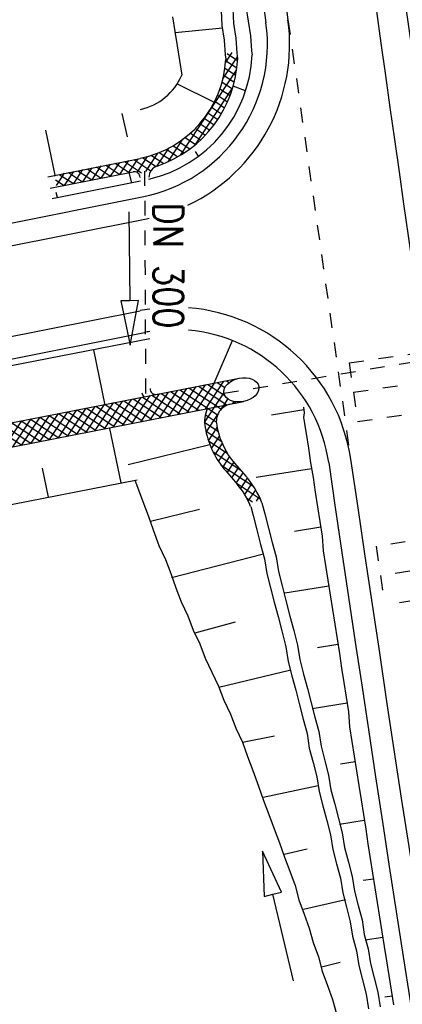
# Model space of a CAD drawing. Extents: x 447827 to 448299, y 438389 to 439851.
# Tile 59 of 116: x 447957 to 447970, y 439231 to 439264. Entities that reach past the tile are written whole.
import ezdxf

# ---------------------------------------------------------------- set-up
doc = ezdxf.new("R2010")
doc.units = 0
doc.header["$LTSCALE"] = 2
doc.header["$MEASUREMENT"] = 0
for name, pattern in [('ACAD_ISO05W100', [0.5, 0.25, -0.25]), ('AUSGEZOGEN', [0]), ('PUNKTX2', [0.5, 0.25, -0.25]), ('STRICHLINIEX2', [0.5, 0.25, -0.25])]:
    doc.linetypes.add(name, pattern=pattern)
doc.layers.get('0').update_dxf_attribs({"linetype": 'AUSGEZOGEN'})
for name, color, linetype in [('DB-Durchlässe', 15, 'CONTINUOUS'), ('DB-GRABEN', 15, 'AUSGEZOGEN'), ('DB-HZV-Stützscheiben', 15, 'CONTINUOUS'), ('DB-Weg-Boeschungen', 15, 'CONTINUOUS'), ('DB-WEG-DURCHLÄSSE', 15, 'CONTINUOUS'), ('DB-Wege', 15, 'CONTINUOUS'), ('FBRTOP', 250, 'AUSGEZOGEN')]:
    doc.layers.add(name, color=color, linetype=linetype)
doc.styles.add('ROMANS', font='romans.shx', dxfattribs={"width": 0.8})

# ---------------------------------------------------------------- blocks, each defined once
blk = doc.blocks.new('*X359')
at = {"color": 0, "linetype": 'ByBlock'}
for p, q in [((-94113, -197527), (-94105, -197520)), ((-94113, -197845), (-93818, -197550)), ((-93824, -197964), (-94113, -197675)), ((-93312, -198158), (-93939, -197531)), ((-93893, -197944), (-93573, -197623)), ((-91069, -200082), (-93504, -197647)), ((-93650, -198019), (-93340, -197709)), ((-93421, -198109), (-93119, -197806)), ((-93205, -198210), (-92909, -197914)), ((-91324, -199509), (-92931, -197902)), ((-93000, -198323), (-92709, -198032)), ((-92805, -198447), (-92518, -198160)), ((-92622, -198582), (-92337, -198297)), ((-92448, -198726), (-92165, -198443)), ((-92285, -198881), (-92002, -198598)), ((-92131, -199046), (-91848, -198762)), ((-91988, -199220), (-91703, -198935)), ((-91854, -199405), (-91567, -199118)), ((-91732, -199601), (-91440, -199309)), ((-91620, -199807), (-91323, -199511)), ((-90939, -200530), (-91580, -199890)), ((-91520, -200025), (-91217, -199722)), ((-91432, -200256), (-91121, -199944)), ((-91358, -200500), (-91036, -200178)), ((-90871, -200917), (-91386, -200402)), ((-91300, -200760), (-90965, -200425)), ((-90769, -201337), (-91290, -200816)), ((-91260, -201038), (-90907, -200685)), ((-91240, -201337), (-90864, -200960)), ((-90794, -201630), (-91248, -201176)), ((-91241, -201655), (-90750, -201165)), ((-91242, -201975), (-90749, -201482)), ((-90842, -201900), (-91240, -201502)), ((-91244, -202295), (-90842, -201893)), ((-90844, -202217), (-91242, -201819)), ((-91246, -202615), (-90844, -202213)), ((-90845, -202533), (-91243, -202135)), ((-91247, -202935), (-90845, -202533)), ((-90847, -202850), (-91245, -202452)), ((-91249, -203255), (-90847, -202853)), ((-90849, -203166), (-91247, -202768)), ((-91251, -203575), (-90849, -203173)), ((-90850, -203483), (-91248, -203085)), ((-91253, -203895), (-90850, -203493)), ((-90852, -203799), (-91250, -203401)), ((-91254, -204215), (-90852, -203812)), ((-90854, -204116), (-91252, -203718)), ((-90908, -204380), (-91253, -204034)), ((-91101, -204380), (-90854, -204132)), ((-91226, -204380), (-91255, -204351))]:
    blk.add_line(p, q, dxfattribs=at)
blk = doc.blocks.new('*X360')
at = {"color": 0, "linetype": 'ByBlock'}
for p, q in [((-80558, -200834), (-79617, -199894)), ((-79858, -200453), (-79164, -199758)), ((-79415, -200244), (-79723, -199937)), ((-79171, -200170), (-79493, -199849)), ((-79121, -199902), (-79246, -199777)), ((-82393, -200448), (-82505, -200337)), ((-82504, -200235), (-82491, -200222)), ((-81050, -201008), (-80265, -200223)), ((-80052, -200562), (-80346, -200268)), ((-79849, -200447), (-80142, -200154)), ((-79640, -200338), (-79938, -200040)), ((-79290, -200203), (-79121, -200034)), ((-82509, -200876), (-82235, -200602)), ((-82071, -201088), (-82508, -200652)), ((-82507, -200556), (-82396, -200445)), ((-81739, -201102), (-82248, -200593)), ((-81781, -201103), (-81340, -200662)), ((-81442, -201081), (-80904, -200544)), ((-80917, -200970), (-81244, -200643)), ((-80682, -200887), (-80994, -200575)), ((-80462, -200789), (-80763, -200488)), ((-80256, -200677), (-80549, -200383)), ((-82324, -201010), (-82008, -200693)), ((-82083, -201086), (-81697, -200701)), ((-81442, -201081), (-81821, -200703)), ((-81169, -201036), (-81518, -200687))]:
    blk.add_line(p, q, dxfattribs=at)
blk = doc.blocks.new('*X367')
at = {"color": 0, "linetype": 'ByBlock'}
for p, q in [((-83303, -200079), (-83224, -200001)), ((-83265, -199895), (-83301, -199859)), ((-83300, -199758), (-83294, -199751)), ((-82567, -199979), (-82501, -199914)), ((-82502, -200021), (-82560, -199963)), ((-82500, -199706), (-82501, -199704)), ((-83311, -201041), (-82504, -200235)), ((-83308, -200721), (-82825, -200237)), ((-83305, -200400), (-83086, -200180)), ((-82510, -200968), (-83304, -200174)), ((-82508, -200652), (-82912, -200248)), ((-82505, -200337), (-82687, -200155)), ((-83314, -201362), (-82507, -200556)), ((-82513, -201283), (-83306, -200490)), ((-83316, -201683), (-82509, -200876)), ((-82516, -201599), (-83309, -200805)), ((-83319, -202004), (-82512, -201197)), ((-82518, -201914), (-83312, -201121)), ((-83322, -202325), (-82515, -201518)), ((-82521, -202230), (-83314, -201437)), ((-83324, -202646), (-82518, -201839)), ((-82524, -202545), (-83317, -201752)), ((-83327, -202967), (-82520, -202160)), ((-82526, -202861), (-83320, -202068)), ((-83330, -203288), (-82523, -202481)), ((-82529, -203176), (-83322, -202383)), ((-83333, -203609), (-82526, -202802)), ((-82532, -203492), (-83325, -202699)), ((-83335, -203930), (-82528, -203123)), ((-82537, -204123), (-83330, -203330)), ((-82534, -203808), (-83328, -203014)), ((-83338, -204251), (-82531, -203444)), ((-82540, -204439), (-83333, -203645)), ((-83341, -204571), (-82534, -203765)), ((-82542, -204754), (-83336, -203961)), ((-83343, -204892), (-82537, -204086)), ((-82545, -205070), (-83338, -204276)), ((-83346, -205213), (-82539, -204406)), ((-82548, -205385), (-83341, -204592)), ((-83349, -205534), (-82542, -204727)), ((-82550, -205701), (-83344, -204907)), ((-83352, -205855), (-82545, -205048)), ((-82553, -206016), (-83346, -205223)), ((-83354, -206176), (-82547, -205369)), ((-82556, -206332), (-83349, -205538)), ((-83357, -206497), (-82550, -205690)), ((-82558, -206647), (-83352, -205854)), ((-83360, -206818), (-82553, -206011)), ((-82561, -206963), (-83354, -206170)), ((-83365, -207460), (-82558, -206653)), ((-83362, -207139), (-82556, -206332)), ((-82564, -207278), (-83357, -206485)), ((-83368, -207781), (-82561, -206974)), ((-82566, -207594), (-83359, -206801)), ((-83370, -208101), (-82564, -207295)), ((-82569, -207909), (-83362, -207116)), ((-83373, -208422), (-82566, -207616)), ((-82572, -208225), (-83365, -207432)), ((-83376, -208743), (-82569, -207936)), ((-82574, -208541), (-83367, -207747)), ((-83379, -209064), (-82572, -208257)), ((-82577, -208856), (-83370, -208063)), ((-83381, -209385), (-82574, -208578)), ((-82580, -209172), (-83373, -208378)), ((-83384, -209706), (-82577, -208899)), ((-82582, -209487), (-83375, -208694)), ((-83387, -210027), (-82580, -209220)), ((-82585, -209803), (-83378, -209009)), ((-83389, -210348), (-82583, -209541)), ((-82590, -210434), (-83383, -209640)), ((-82587, -210118), (-83381, -209325)), ((-83391, -210668), (-82585, -209862)), ((-82596, -210746), (-83386, -209956)), ((-82626, -211034), (-83389, -210271)), ((-83372, -210967), (-82588, -210183)), ((-82665, -211313), (-83391, -210587)), ((-83338, -211251), (-82591, -210504)), ((-82704, -211593), (-83377, -210919)), ((-83303, -211534), (-82603, -210834)), ((-82742, -211872), (-83334, -211281)), ((-83269, -211818), (-82649, -211198)), ((-83234, -212102), (-82700, -211568)), ((-82781, -212152), (-83290, -211643)), ((-83210, -212395), (-82751, -211937)), ((-82806, -212445), (-83246, -212005)), ((-83209, -212713), (-82797, -212301)), ((-83212, -213034), (-82809, -212631)), ((-82810, -212760), (-83211, -212358)), ((-83215, -213355), (-82811, -212952)), ((-82812, -213075), (-83209, -212679)), ((-83218, -213676), (-82814, -213273)), ((-82815, -213391), (-83212, -212994)), ((-83220, -213997), (-82817, -213594)), ((-82820, -214022), (-83217, -213625)), ((-82818, -213706), (-83214, -213310)), ((-83223, -214318), (-82820, -213915)), ((-82823, -214337), (-83220, -213941)), ((-83226, -214639), (-82822, -214235)), ((-82826, -214653), (-83222, -214256)), ((-83228, -214960), (-82825, -214556)), ((-82828, -214968), (-83225, -214572)), ((-83231, -215281), (-82828, -214877)), ((-82831, -215284), (-83228, -214887)), ((-83234, -215602), (-82830, -215198)), ((-82834, -215599), (-83230, -215203)), ((-83237, -215923), (-82833, -215519)), ((-82836, -215915), (-83233, -215518)), ((-83239, -216243), (-82836, -215840)), ((-82839, -216230), (-83236, -215834)), ((-83242, -216564), (-82839, -216161)), ((-82842, -216546), (-83238, -216149)), ((-83245, -216885), (-82841, -216482)), ((-82844, -216862), (-83241, -216465)), ((-83247, -217206), (-82844, -216803)), ((-82847, -217177), (-83244, -216780)), ((-83250, -217527), (-82847, -217124)), ((-82850, -217493), (-83246, -217096)), ((-83253, -217848), (-82849, -217445)), ((-82852, -217808), (-83249, -217411)), ((-83256, -218169), (-82852, -217765)), ((-82855, -218124), (-83252, -217727)), ((-83258, -218490), (-82855, -218086)), ((-82858, -218439), (-83254, -218043)), ((-83261, -218811), (-82858, -218407)), ((-82860, -218755), (-83257, -218358)), ((-83264, -219132), (-82860, -218728)), ((-82863, -219070), (-83260, -218674)), ((-83266, -219453), (-82863, -219049)), ((-82866, -219386), (-83262, -218989)), ((-83269, -219773), (-82866, -219370)), ((-82868, -219701), (-83265, -219305)), ((-83272, -220094), (-82868, -219691)), ((-82874, -220332), (-83270, -219936)), ((-82871, -220017), (-83268, -219620)), ((-83275, -220415), (-82871, -220012)), ((-82876, -220648), (-83273, -220251)), ((-83277, -220736), (-82874, -220333)), ((-82879, -220963), (-83276, -220567)), ((-83280, -221057), (-82877, -220654)), ((-82882, -221279), (-83278, -220882)), ((-83283, -221378), (-82879, -220975)), ((-82884, -221595), (-83281, -221198)), ((-83285, -221699), (-82882, -221295)), ((-82887, -221910), (-83284, -221513)), ((-83291, -222341), (-82887, -221937)), ((-83288, -222020), (-82885, -221616)), ((-82890, -222226), (-83286, -221829)), ((-83293, -222662), (-82890, -222258)), ((-82892, -222541), (-83289, -222144)), ((-83296, -222983), (-82893, -222579)), ((-82895, -222857), (-83292, -222460)), ((-83299, -223303), (-82895, -222900)), ((-82898, -223172), (-83294, -222776)), ((-83302, -223624), (-82898, -223221)), ((-82900, -223488), (-83297, -223091)), ((-83304, -223945), (-82901, -223542)), ((-82903, -223803), (-83300, -223407)), ((-83307, -224266), (-82904, -223863)), ((-82906, -224119), (-83302, -223722)), ((-83310, -224587), (-82906, -224184)), ((-82908, -224434), (-83305, -224038)), ((-83312, -224908), (-82909, -224505)), ((-82911, -224750), (-83308, -224353)), ((-83315, -225229), (-82912, -224825)), ((-82914, -225065), (-83310, -224669)), ((-83318, -225550), (-82914, -225146)), ((-82916, -225381), (-83313, -224984)), ((-82934, -225682), (-83316, -225300)), ((-83132, -225682), (-82917, -225467)), ((-83252, -225682), (-83318, -225615))]:
    blk.add_line(p, q, dxfattribs=at)
blk = doc.blocks.new('ELIPPSE')
at = {"color": 0, "linetype": 'ByBlock'}
blk.add_circle((0, 0), 1, dxfattribs=at)

msp = doc.modelspace()

# ---------------------------------------------------------------- linework, layer by layer
at = {"layer": 'DB-Durchlässe', "linetype": 'STRICHLINIEX2'}
msp.add_line((447963.936, 439251.156), (448016.784, 439259.953), dxfattribs=at)
at = {"layer": 'DB-GRABEN', "linetype": 'Continuous'}
for p, q in [((447946.31, 439250.055), (447961.432, 439253.01)), ((447963.603, 439251.499), (447964.23, 439252.941)), ((447959.536, 439252.618), (447959.916, 439250.757)), ((447953.697, 439249.563), (447963.081, 439251.397)), ((447963.081, 439251.397), (447964.448, 439251.664)), ((447953.855, 439248.779), (447964.602, 439250.879)), ((447960.076, 439249.973), (447960.452, 439248.132)), ((447957.799, 439248.63), (447957.998, 439247.652)), ((447950.255, 439246.139), (447961.013, 439248.242))]:
    msp.add_line(p, q, dxfattribs=at)
at = {"layer": 'DB-HZV-Stützscheiben', "linetype": 'PUNKTX2'}
for p, q in [((447968.163, 439252.183), (447976.079, 439253.335)), ((447968.163, 439252.183), (447968.45, 439250.204)), ((447968.45, 439250.204), (447976.367, 439251.356)), ((447976.983, 439247.172), (447969.07, 439245.996)), ((447969.07, 439245.996), (447969.364, 439244.018)), ((447977.277, 439245.194), (447969.364, 439244.018))]:
    msp.add_line(p, q, dxfattribs=at)
at = {"layer": 'DB-HZV-Stützscheiben', "linetype": 'ACAD_ISO05W100'}
for p, q in [((447968.306, 439251.194), (447976.223, 439252.345)), ((447977.13, 439246.183), (447969.217, 439245.007))]:
    msp.add_line(p, q, dxfattribs=at)
at = {"layer": 'DB-Weg-Boeschungen', "linetype": 'Continuous'}
for p, q in [((447963.84, 439264.073), (447963.869, 439263.571)), ((447964.235, 439264.135), (447964.264, 439263.634)), ((447964.679, 439264.206), (447964.758, 439263.712)), ((447962.202, 439263.864), (447962.28, 439263.37)), ((447964.758, 439263.712), (447964.836, 439263.218)), ((447962.28, 439263.37), (447962.359, 439262.876)), ((447963.884, 439263.472), (447962.288, 439263.321)), ((447963.869, 439263.571), (447963.947, 439263.077)), ((447964.264, 439263.634), (447964.342, 439263.14)), ((447963.947, 439263.077), (447963.976, 439262.576)), ((447964.342, 439263.14), (447964.371, 439262.638)), ((447964.836, 439263.218), (447964.865, 439262.716)), ((447962.359, 439262.876), (447962.437, 439262.383)), ((447964.865, 439262.716), (447964.887, 439262.575)), ((447962.437, 439262.383), (447962.515, 439261.889)), ((447963.976, 439262.576), (447963.998, 439262.435)), ((447964.371, 439262.638), (447964.399, 439262.457)), ((447962.515, 439261.889), (447962.515, 439261.887)), ((447962.362, 439261.601), (447963.609, 439260.98)), ((447964.668, 439261.364), (447964.248, 439261.516)), ((447960.491, 439260.595), (447960.672, 439259.816)), ((447957.917, 439260.031), (447958.227, 439258.514)), ((447957.988, 439258.466), (447961.104, 439259.085)), ((447963.082, 439259.157), (447962.974, 439259.311)), ((447958.066, 439258.074), (447960.868, 439258.631)), ((447960.827, 439258.263), (447960.742, 439258.606)), ((447958.135, 439257.728), (447961.125, 439258.322)), ((447958.319, 439257.764), (447958.276, 439257.936)), ((447966.632, 439250.594), (447965.546, 439250.422)), ((447966.617, 439250.692), (447966.648, 439250.495)), ((447966.648, 439250.495), (447966.622, 439250.339)), ((447963.692, 439250.085), (447963.713, 439249.982)), ((447966.622, 439250.339), (447966.653, 439250.141)), ((447966.653, 439250.141), (447966.677, 439249.993)), ((447963.3, 439250.005), (447963.321, 439249.902)), ((447966.677, 439249.993), (447966.708, 439249.796)), ((447966.708, 439249.796), (447966.786, 439249.302)), ((447963.463, 439249.417), (447960.699, 439248.743)), ((447966.786, 439249.302), (447966.864, 439248.808)), ((447964.297, 439248.797), (447964.681, 439248.355)), ((447966.864, 439248.808), (447966.943, 439248.314)), ((447963.995, 439248.535), (447964.381, 439248.091)), ((447966.896, 439248.611), (447965.019, 439248.313)), ((447960.932, 439248.226), (447961.021, 439247.984)), ((447966.943, 439248.314), (447967.021, 439247.82)), ((447961.021, 439247.984), (447961.198, 439247.506)), ((447967.021, 439247.82), (447967.099, 439247.327)), ((447961.198, 439247.506), (447961.375, 439247.028)), ((447965.216, 439247.466), (447965.313, 439247.094)), ((447961.456, 439246.838), (447963.112, 439247.252)), ((447964.839, 439247.335), (447964.918, 439247.032)), ((447965.313, 439247.094), (447965.441, 439246.608)), ((447967.099, 439247.327), (447967.177, 439246.833)), ((447961.375, 439247.028), (447961.552, 439246.549)), ((447964.918, 439247.032), (447965.046, 439246.546)), ((447967.177, 439246.833), (447967.255, 439246.339)), ((447961.552, 439246.549), (447961.737, 439246.022)), ((447965.046, 439246.546), (447965.173, 439246.06)), ((447965.441, 439246.608), (447965.568, 439246.122)), ((447967.208, 439246.635), (447966.32, 439246.494)), ((447965.568, 439246.122), (447965.696, 439245.636)), ((447967.255, 439246.339), (447967.284, 439245.837)), ((447961.737, 439246.022), (447961.963, 439245.551)), ((447965.173, 439246.06), (447965.301, 439245.574)), ((447967.284, 439245.837), (447967.362, 439245.343)), ((447961.963, 439245.551), (447962.14, 439245.073)), ((447965.228, 439245.714), (447962.164, 439244.925)), ((447965.301, 439245.574), (447965.379, 439245.08)), ((447965.696, 439245.636), (447965.774, 439245.142)), ((447965.774, 439245.142), (447965.902, 439244.656)), ((447967.362, 439245.343), (447967.441, 439244.849)), ((447962.14, 439245.073), (447962.317, 439244.595)), ((447965.379, 439245.08), (447965.507, 439244.594)), ((447967.441, 439244.849), (447967.519, 439244.356)), ((447962.317, 439244.595), (447962.494, 439244.117)), ((447965.507, 439244.594), (447965.634, 439244.108)), ((447965.902, 439244.656), (447966.029, 439244.17)), ((447967.472, 439244.652), (447965.99, 439244.417)), ((447962.494, 439244.117), (447962.721, 439243.646)), ((447965.634, 439244.108), (447965.762, 439243.622)), ((447966.029, 439244.17), (447966.165, 439243.635)), ((447967.519, 439244.356), (447967.597, 439243.862)), ((447967.597, 439243.862), (447967.675, 439243.368)), ((447962.721, 439243.646), (447962.898, 439243.168)), ((447962.963, 439243.077), (447964.322, 439243.444)), ((447965.762, 439243.622), (447965.889, 439243.136)), ((447966.165, 439243.635), (447966.292, 439243.149)), ((447962.898, 439243.168), (447963.124, 439242.698)), ((447965.889, 439243.136), (447966.025, 439242.6)), ((447966.292, 439243.149), (447966.42, 439242.663)), ((447967.675, 439243.368), (447967.753, 439242.874)), ((447967.753, 439242.874), (447967.832, 439242.38)), ((447963.124, 439242.698), (447963.301, 439242.22)), ((447966.025, 439242.6), (447966.103, 439242.107)), ((447966.42, 439242.663), (447966.498, 439242.169)), ((447967.785, 439242.677), (447967.093, 439242.567)), ((447963.301, 439242.22), (447963.527, 439241.749)), ((447966.103, 439242.107), (447966.231, 439241.621)), ((447966.498, 439242.169), (447966.626, 439241.683)), ((447967.832, 439242.38), (447967.91, 439241.886)), ((447966.199, 439241.818), (447963.761, 439241.23)), ((447967.91, 439241.886), (447967.988, 439241.393)), ((447963.527, 439241.749), (447963.754, 439241.279)), ((447966.231, 439241.621), (447966.358, 439241.134)), ((447966.626, 439241.683), (447966.753, 439241.197)), ((447963.754, 439241.279), (447963.931, 439240.801)), ((447966.358, 439241.134), (447966.486, 439240.648)), ((447966.753, 439241.197), (447966.881, 439240.711)), ((447967.988, 439241.393), (447968.066, 439240.899)), ((447963.931, 439240.801), (447964.157, 439240.33)), ((447968.066, 439240.899), (447968.144, 439240.405)), ((447966.486, 439240.648), (447966.613, 439240.162)), ((447966.881, 439240.711), (447967.009, 439240.225)), ((447968.097, 439240.701), (447966.912, 439240.513)), ((447964.157, 439240.33), (447964.334, 439239.852)), ((447966.613, 439240.162), (447966.741, 439239.676)), ((447967.009, 439240.225), (447967.136, 439239.739)), ((447968.144, 439240.405), (447968.173, 439239.903)), ((447964.334, 439239.852), (447964.56, 439239.382)), ((447968.173, 439239.903), (447968.251, 439239.409)), ((447964.56, 439239.382), (447965.639, 439239.603)), ((447966.741, 439239.676), (447966.819, 439239.183)), ((447967.136, 439239.739), (447967.214, 439239.245)), ((447964.56, 439239.382), (447964.737, 439238.904)), ((447966.819, 439239.183), (447966.947, 439238.697)), ((447967.214, 439239.245), (447967.342, 439238.759)), ((447968.251, 439239.409), (447968.33, 439238.915)), ((447964.737, 439238.904), (447964.914, 439238.425)), ((447968.33, 439238.915), (447968.408, 439238.422)), ((447966.947, 439238.697), (447967.074, 439238.211)), ((447967.342, 439238.759), (447967.469, 439238.273)), ((447968.361, 439238.718), (447967.867, 439238.64)), ((447964.914, 439238.425), (447965.099, 439237.898)), ((447967.074, 439238.211), (447967.153, 439237.717)), ((447967.469, 439238.273), (447967.548, 439237.779)), ((447968.408, 439238.422), (447968.486, 439237.928)), ((447965.099, 439237.898), (447965.276, 439237.419)), ((447967.121, 439237.914), (447965.26, 439237.518)), ((447967.548, 439237.779), (447967.675, 439237.293)), ((447968.486, 439237.928), (447968.564, 439237.434)), ((447967.153, 439237.717), (447967.28, 439237.231)), ((447965.276, 439237.419), (447965.453, 439236.941)), ((447967.28, 439237.231), (447967.408, 439236.745)), ((447967.675, 439237.293), (447967.803, 439236.807)), ((447968.564, 439237.434), (447968.642, 439236.94)), ((447965.453, 439236.941), (447965.63, 439236.463)), ((447967.803, 439236.807), (447967.93, 439236.321)), ((447968.642, 439236.94), (447968.721, 439236.446)), ((447965.63, 439236.463), (447965.807, 439235.985)), ((447967.408, 439236.745), (447967.535, 439236.259)), ((447968.674, 439236.743), (447967.834, 439236.61)), ((447968.721, 439236.446), (447968.799, 439235.952)), ((447967.535, 439236.259), (447967.614, 439235.765)), ((447967.93, 439236.321), (447968.009, 439235.827)), ((447965.807, 439235.985), (447965.984, 439235.507)), ((447965.968, 439235.605), (447966.751, 439235.78)), ((447968.009, 439235.827), (447968.136, 439235.341)), ((447968.799, 439235.952), (447968.877, 439235.459)), ((447965.237, 439235.71), (447965.296, 439234.181)), ((447965.879, 439234.322), (447965.237, 439235.71)), ((447965.984, 439235.507), (447966.161, 439235.028)), ((447967.614, 439235.765), (447967.741, 439235.279)), ((447968.877, 439235.459), (447968.955, 439234.965)), ((447967.741, 439235.279), (447967.869, 439234.793)), ((447968.136, 439235.341), (447968.264, 439234.855)), ((447966.161, 439235.028), (447966.338, 439234.55)), ((447967.869, 439234.793), (447967.947, 439234.299)), ((447968.264, 439234.855), (447968.342, 439234.361)), ((447968.955, 439234.965), (447969.033, 439234.471)), ((447966.338, 439234.55), (447966.465, 439234.064)), ((447968.986, 439234.767), (447968.641, 439234.712)), ((447969.033, 439234.471), (447969.112, 439233.977)), ((447965.296, 439234.181), (447965.588, 439234.252)), ((447965.588, 439234.252), (447965.879, 439234.322)), ((447966.29, 439231.335), (447965.588, 439234.252)), ((447967.947, 439234.299), (447968.074, 439233.813)), ((447968.342, 439234.361), (447968.47, 439233.875)), ((447966.465, 439234.064), (447966.642, 439233.586)), ((447968.035, 439234.06), (447966.619, 439233.734)), ((447968.074, 439233.813), (447968.202, 439233.327)), ((447968.47, 439233.875), (447968.597, 439233.389)), ((447969.112, 439233.977), (447969.19, 439233.483)), ((447966.642, 439233.586), (447966.819, 439233.108)), ((447969.19, 439233.483), (447969.268, 439232.989)), ((447968.202, 439233.327), (447968.28, 439232.833)), ((447968.597, 439233.389), (447968.675, 439232.895)), ((447966.819, 439233.108), (447966.947, 439232.622)), ((447968.28, 439232.833), (447968.408, 439232.347)), ((447968.675, 439232.895), (447968.803, 439232.409)), ((447969.299, 439232.792), (447968.707, 439232.698)), ((447969.268, 439232.989), (447969.346, 439232.495)), ((447966.947, 439232.622), (447967.124, 439232.144)), ((447969.346, 439232.495), (447969.424, 439232.002)), ((447967.124, 439232.144), (447967.251, 439231.658)), ((447968.408, 439232.347), (447968.486, 439231.853)), ((447968.803, 439232.409), (447968.881, 439231.916)), ((447967.228, 439231.806), (447967.862, 439231.957)), ((447968.486, 439231.853), (447968.614, 439231.367)), ((447968.881, 439231.916), (447969.009, 439231.43)), ((447969.424, 439232.002), (447969.503, 439231.508)), ((447967.251, 439231.658), (447967.428, 439231.179)), ((447969.503, 439231.508), (447969.581, 439231.014)), ((447967.428, 439231.179), (447967.605, 439230.701)), ((447968.614, 439231.367), (447968.741, 439230.881)), ((447969.009, 439231.43), (447969.136, 439230.944)), ((447968.741, 439230.881), (447968.819, 439230.387)), ((447969.136, 439230.944), (447969.214, 439230.45)), ((447969.612, 439230.816), (447969.365, 439230.777)), ((447969.581, 439231.014), (447969.659, 439230.52)), ((447967.605, 439230.701), (447967.733, 439230.215))]:
    msp.add_line(p, q, dxfattribs=at)
for centre, major_axis, start_param, end_param in [((447960.403, 439262.616), (-0.72, 3.527), 3.136412, 4.460541), ((447960.391, 439262.764), (-0.901, 4.409), 3.167025, 4.468815), ((447960.403, 439262.616), (-0.802, 3.919), 3.26464, 4.470752), ((447960.683, 439262.688), (-1.414, 1.414), 2.57687, 3.514882), ((447961.807, 439258.447), (-0.283, 0.283), -0.460564, 0.79029), ((447960.907, 439258.435), (-0.141, 0.141), 3.931882, 5.693929), ((447961.642, 439251.319), (-0.354, 0.354), 1.077704, 1.389937), ((447961.642, 439251.319), (-0.141, 0.141), 0.79029, 2.549216), ((447964.279, 439250.205), (-0.424, 0.424), -0.592376, 0.986868), ((447964.279, 439250.205), (-0.707, 0.707), 0.334919, 0.986868), ((447966.26, 439250.502), (-2.121, 2.121), 0.986868, 1.500664), ((447966.26, 439250.502), (-1.838, 1.838), 0.986868, 1.500664), ((447962.418, 439246.386), (-1.838, 1.838), 4.300961, 4.642256), ((447962.416, 439246.388), (-2.121, 2.121), 4.29453, 4.642256)]:
    msp.add_ellipse(centre, major_axis=major_axis, ratio=1, start_param=start_param, end_param=end_param, dxfattribs=at)
at = {"layer": 'DB-WEG-DURCHLÄSSE', "linetype": 'STRICHLINIEX2'}
msp.add_line((447961.256, 439258.652), (447961.293, 439251.064), dxfattribs=at)
at = {"layer": 'DB-WEG-DURCHLÄSSE', "linetype": 'Continuous'}
for p, q in [((447960.729, 439257.28), (447960.757, 439254.28)), ((447960.757, 439254.28), (447960.458, 439254.278)), ((447960.458, 439254.278), (447960.772, 439252.78)), ((447961.057, 439254.283), (447960.757, 439254.28)), ((447960.772, 439252.78), (447961.057, 439254.283))]:
    msp.add_line(p, q, dxfattribs=at)
at = {"layer": 'DB-Wege', "linetype": 'PUNKTX2'}
msp.add_line((447966.098, 439263.757), (447968.214, 439248.93), dxfattribs=at)
at = {"layer": 'DB-Wege', "linetype": 'Continuous'}
for p, q in [((447948.525, 439255.268), (447961.178, 439257.782)), ((447948.672, 439254.532), (447961.324, 439257.046)), ((447949.256, 439251.589), (447961.108, 439253.944)), ((447949.402, 439250.854), (447961.254, 439253.209))]:
    msp.add_line(p, q, dxfattribs=at)
for centre, major_axis, start_param, end_param in [((449948.555, 439539.19), (-399.71, 1957.099), 1.497585, 1.563819), ((449948.555, 439539.19), (-399.924, 1958.076), 1.497578, 1.567665), ((449948.555, 439539.19), (-401.514, 1961.579), 1.49715, 1.506948), ((449948.555, 439539.19), (-401.103, 1960.897), 1.497283, 1.507081), ((447960.155, 439262.931), (-1.2, 5.879), 3.381874, 4.649046), ((447960.155, 439262.931), (-1.051, 5.144), 3.13621, 4.648916), ((447960.155, 439262.931), (4.243, 4.243), 4.123133, 4.138526), ((447962.278, 439248.06), (-4.243, 4.243), -0.643565, -0.589256), ((447962.278, 439248.06), (-1.201, 5.879), 4.65639, 6.005116), ((447962.278, 439248.06), (-3.712, 3.712), -0.62385, -0.589256), ((447962.278, 439248.06), (-1.05, 5.144), 4.656527, 5.993588), ((449948.555, 439539.19), (-400.653, 1961.755), 1.51487, 1.563839), ((449948.555, 439539.19), (-400.526, 1961.015), 1.514858, 1.567664)]:
    msp.add_ellipse(centre, major_axis=major_axis, ratio=1, start_param=start_param, end_param=end_param, dxfattribs=at)
at = {"layer": 'FBRTOP'}
for points in [[(448034.372, 439384.926, -0.000001), (448050.087, 439286.169, -0.000002), (448057.944, 439236.79), (448081.515, 439088.654, 0.000001), (448091.337, 439026.931, -0.000001), (448101.158, 438965.207, -0.000001), (448105.087, 438940.518, 0.000002), (448109.015, 438915.828, 0.000007), (448110.98, 438903.483, -0.000017)], [(448068.197, 439390.308, -0.000001), (448083.912, 439291.551, -0.000002), (448091.769, 439242.172), (448115.34, 439094.036, 0.000001), (448125.161, 439032.313, -0.000001), (448134.983, 438970.589, -0.000001), (448138.911, 438945.9, 0.000002), (448142.84, 438921.21, 0.000007), (448144.804, 438908.866, -0.000017)]]:
    msp.add_lwpolyline(points, format="xyb", dxfattribs=at)

# ---------------------------------------------------------------- block references
at = {"layer": 'DB-Durchlässe', "color": 15, "linetype": 'Continuous', "xscale": 0.5999999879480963, "yscale": 0.400000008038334, "zscale": 0.001, "rotation": 11.05934399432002}
msp.add_blockref('ELIPPSE', (447964.525, 439251.272), dxfattribs=at)
at = {"layer": 'DB-GRABEN', "linetype": 'Continuous', "xscale": 0.001000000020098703, "yscale": 0.0009999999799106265, "zscale": 0.001, "rotation": 281.5433552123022}
msp.add_blockref('*X367', (448176.724, 439210.001), dxfattribs=at)
at = {"layer": 'DB-Weg-Boeschungen', "linetype": 'Continuous', "xscale": 0.001000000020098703, "yscale": 0.0009999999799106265, "zscale": 0.001, "rotation": 281.5433552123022}
for name in ['*X359', '*X360']:
    msp.add_blockref(name, (448176.724, 439210.001), dxfattribs=at)

# ---------------------------------------------------------------- texts
at = {"layer": 'DB-WEG-DURCHLÄSSE', "linetype": 'Continuous', "style": 'ROMANS', "oblique": 0, "width": 0.8334}
msp.add_text('DN 300', height=1, rotation=270.0016, dxfattribs=at).set_placement((447961.56, 439257.593))

doc.saveas('drawing.dxf')
